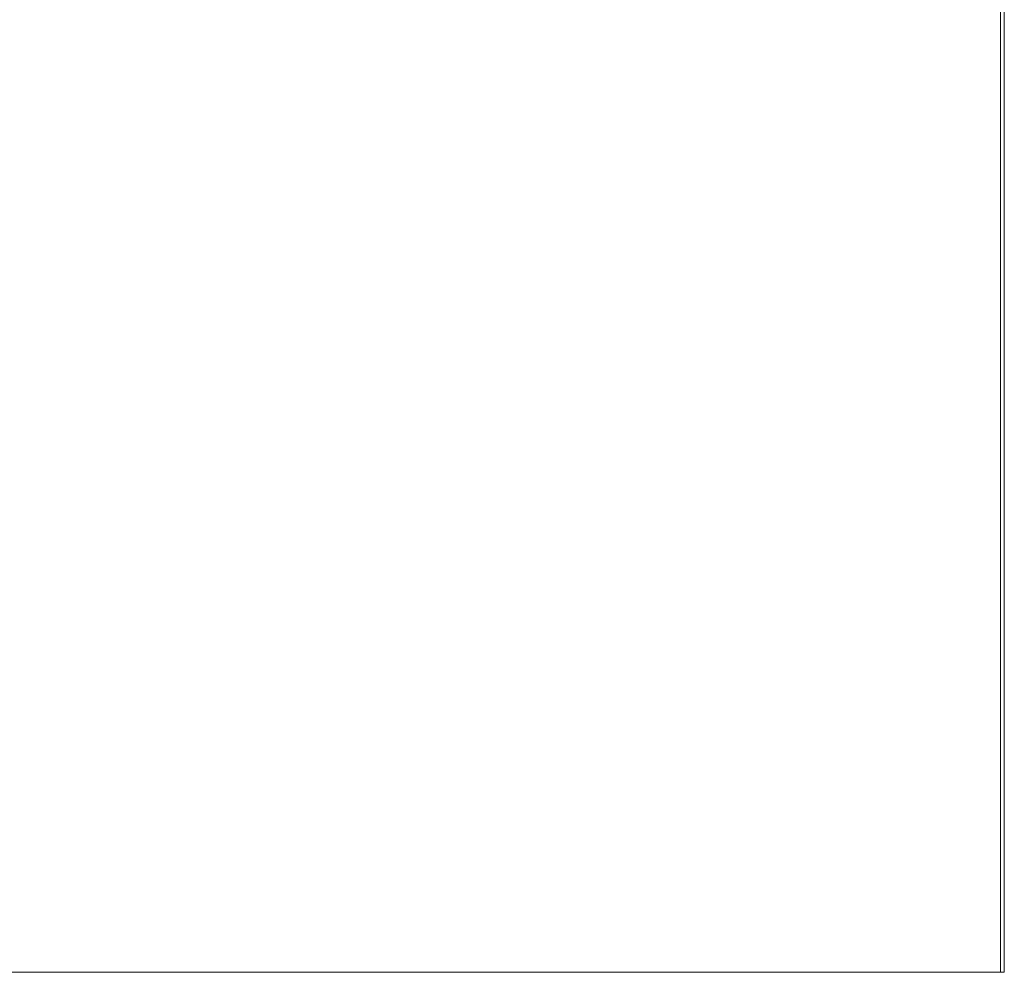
# Model space of a CAD drawing. Header units: inches. Extents: x -416 to -272, y -73 to 47.
# Tile 140 of 206: x -278.01 to -272.89, y -43.49 to -38.53. Entities that reach past the tile are written whole.
import ezdxf

# ---------------------------------------------------------------- set-up
doc = ezdxf.new("R2010")
doc.units = ezdxf.units.IN
doc.header["$LTSCALE"] = 32
doc.header["$MEASUREMENT"] = 0
for name, color, linetype, lineweight in [('DashLine', 7, 'Continuous', 13), ('Drawing', 7, 'Continuous', 18), ('None', 7, 'Continuous', 18), ('SolidLine', 7, 'Continuous', 15)]:
    doc.layers.add(name, color=color, linetype=linetype, lineweight=lineweight)

# ---------------------------------------------------------------- blocks, each defined once
blk = doc.blocks.new('Group-29')
at = {"layer": 'SolidLine', "flags": 128}
blk.add_lwpolyline([(70.874, -30), (70.874, -2.5591), (70.8937, -2.5591), (70.8937, -30)], close=True, dxfattribs=at)
blk = doc.blocks.new('Group-42')
at = {"layer": 'DashLine', "flags": 128}
blk.add_lwpolyline([(1.1142, -2.5591), (70.8937, -2.5591), (70.8937, -30), (1.1142, -30)], close=True, dxfattribs=at)
at = {"layer": 'SolidLine', "flags": 128}
blk.add_lwpolyline([(1.1142, -2.5591), (70.8937, -2.5591), (70.8937, -30), (1.1142, -30)], close=True, dxfattribs=at)
at = {"layer": 'None'}
blk.add_blockref('Group-29', (0, 0), dxfattribs=at)
blk = doc.blocks.new('Group-78')
at = {"layer": 'None'}
blk.add_blockref('Group-42', (0, 0), dxfattribs=at)
blk = doc.blocks.new('SL Credenza Desk (2D)')
at = {"layer": 'None'}
blk.add_blockref('Group-78', (0, 0), dxfattribs=at)
at = {"layer": 'Drawing', "color": 0, "flags": 1}
for tag in ['Catalog', 'Option1', 'Option2', 'Option3', 'Option4', 'Option5', 'Option6', 'Option7', 'Option8', 'Option9', 'Option10', 'Option11', 'Option12', 'Custom', 'FinishGroup', 'Discount', 'Item2', 'Item3', 'Item6', 'Item8', 'Item9', 'Item10', 'Item12', 'Item13', 'Item16', 'Item18', 'Item19', 'Item20', 'Item21', 'Item22', 'Item23', 'Item24', 'Item25', 'Tag', 'Item1', 'Item4', 'Item5', 'Item7', 'Item11', 'Item14', 'Item15', 'Item17']:
    blk.add_attdef(tag, (15.7192, -28.999), '', height=0.00709, dxfattribs=at)
blk = doc.blocks.new('Group-79')
at = {"layer": 'Drawing'}
blk.add_blockref('SL Credenza Desk (2D)', (15.6798, 1.4853), dxfattribs=at)
at = {"layer": 'Drawing', "color": 0, "flags": 1}
for tag in ['Catalog', 'Option1', 'Option2', 'Option3', 'Option4', 'Option5', 'Option6', 'Option7', 'Option8', 'Option9', 'Option10', 'Option11', 'Option12', 'Custom', 'FinishGroup', 'Discount', 'Item2', 'Item3', 'Item6', 'Item8', 'Item9', 'Item10', 'Item12', 'Item13', 'Item16', 'Item18', 'Item19', 'Item20', 'Item21', 'Item22', 'Item23', 'Item24', 'Item25', 'Tag', 'Item1', 'Item4', 'Item5', 'Item7', 'Item11', 'Item14', 'Item15', 'Item17']:
    blk.add_attdef(tag, (15.7192, -28.999), '', height=0.00709, dxfattribs=at)

msp = doc.modelspace()

# ---------------------------------------------------------------- block references
at = {"layer": 'Drawing', "color": 7}
msp.add_blockref('Group-79', (-359.4593, -14.9775), dxfattribs=at)

doc.saveas('drawing.dxf')
